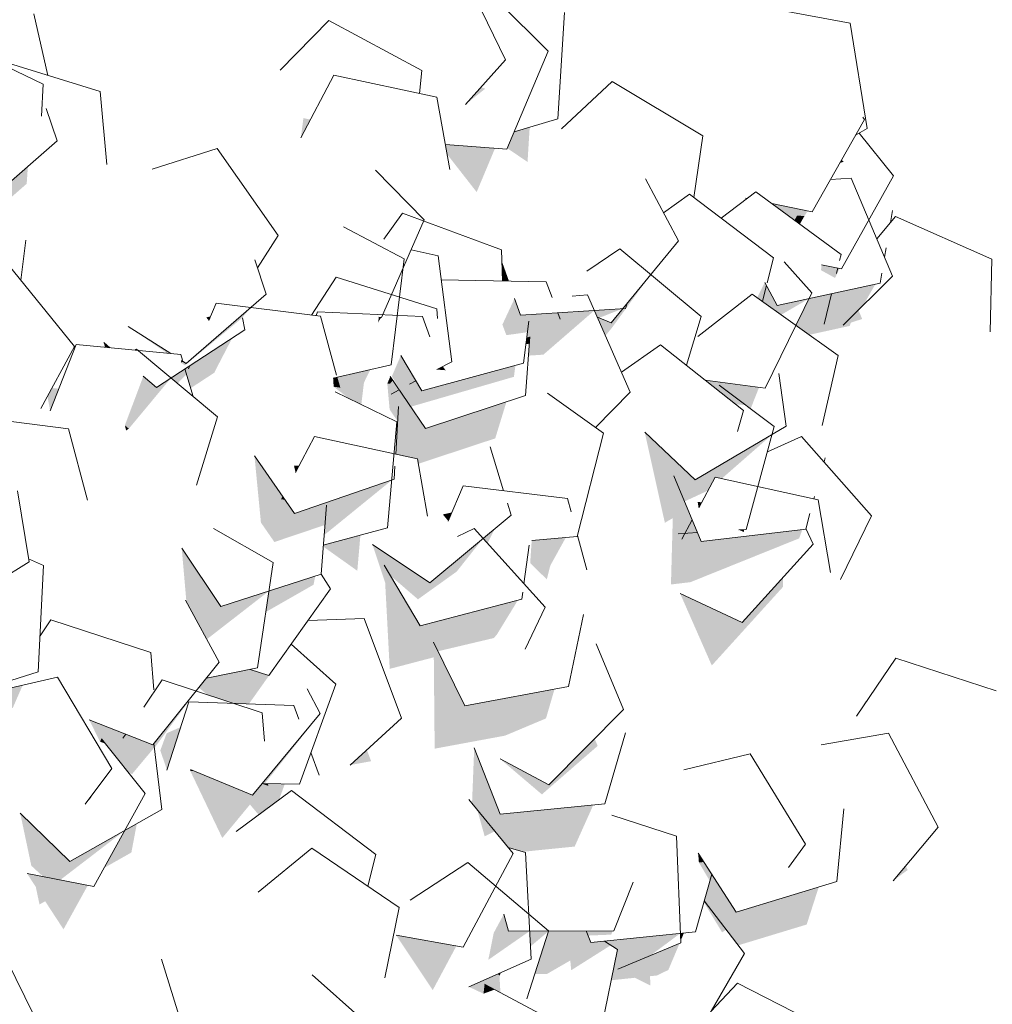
# Model space of a CAD drawing. Header units: millimetres. Extents: x 7522813 to 7573737, y -9734 to 10800.
# Tile 70 of 71: x 7548944 to 7549749, y 4934 to 5749. Entities that reach past the tile are written whole.
import ezdxf

# ---------------------------------------------------------------- set-up
doc = ezdxf.new("R2010")
doc.units = ezdxf.units.MM
doc.header["$MEASUREMENT"] = 0
doc.layers.add('Nowe_2025-10-27 Żywopłot', color=7, linetype='Continuous')
doc.layers.add('Nowe_280-A Dachy Powłoki', color=7, linetype='Continuous')
for name, color, linetype, lineweight, true_color in [('Nowe_2025-10-27 Żywopłot_Nr_pióra__81', 7, 'Continuous', 13, 0x6a6a6a), ('Nowe_2025-10-27 Żywopłot_Nr_pióra__82', 7, 'Continuous', 13, 0xaaaaaa), ('Nowe_280-A Dachy Powłoki_Nr_pióra__61', 7, 'Continuous', 13, 0x6a6a6a), ('Nowe_280-A Dachy Powłoki_Nr_pióra__81', 7, 'Continuous', 13, 0x6a6a6a)]:
    doc.layers.add(name, color=color, linetype=linetype, lineweight=lineweight, true_color=true_color)

# ---------------------------------------------------------------- blocks, each defined once
blk = doc.blocks.new('ElemPrzekroju_2', base_point=(6982742.06, 0))
at = {"layer": 'Nowe_280-A Dachy Powłoki_Nr_pióra__81', "linetype": 'Continuous', "lineweight": 0, "true_color": 0x1a1a1a}
for points in [[(7549176.76, 5650.79), (7549184.69, 5665.87), (7549178.88, 5667.1)], [(7549347.63, 5642.09), (7549364.35, 5630.9), (7549366.12, 5659.45), (7549353.31, 5655.64)], [(7549337.44, 5642.14), (7549296.35, 5645.19), (7549297.8, 5637.2), (7549322.25, 5605.92)], [(7548909.08, 5590.64), (7548860.89, 5620.91), (7548870.51, 5593.52), (7548922.55, 5588.9), (7548949.87, 5612.81), (7548950.87, 5627.21)], [(7549546.07, 5600.54), (7549544.73, 5600.82), (7549545.29, 5599.95)], [(7549584.85, 5592.6), (7549566.43, 5596.37), (7549585.25, 5582.56), (7549587.43, 5586.47)], [(7549338.85, 5559.59), (7549338.92, 5559.56), (7549338.86, 5559.74)], [(7549346.59, 5537.86), (7549343.15, 5547.6), (7549343.52, 5537.68)], [(7549343.52, 5537.68), (7549343.73, 5532.28), (7549348.59, 5532.19), (7549346.59, 5537.86)], [(7549586.49, 5495.69), (7549597.47, 5487.85), (7549630.98, 5495.22), (7549632, 5497.98), (7549641.3, 5500.94), (7549638.16, 5508.41), (7549625.58, 5495.93), (7549615.48, 5519.9), (7549609.84, 5496.56), (7549592.95, 5508.95)], [(7549424.51, 5501.44), (7549422.14, 5502.41), (7549428.81, 5487.13), (7549434.07, 5493.52)], [(7549018.8, 5477.1), (7549013.7, 5481.46), (7549014.71, 5477.49)], [(7549365.39, 5474.92), (7549365.08, 5470.64), (7549377.45, 5471.43), (7549376.01, 5474.72)], [(7549080.87, 5459.7), (7549085.6, 5443.72), (7549105.3, 5456.61), (7549105.38, 5457.14), (7549083.9, 5459.81), (7549084.98, 5462.39)], [(7549203.91, 5444.9), (7549216.77, 5435.05), (7549226.78, 5430.21), (7549228.97, 5448.31), (7549207.59, 5449.26), (7549208.92, 5444.28)], [(7549530.2, 5447.8), (7549511.3, 5450.36), (7549521.22, 5442.51), (7549522.01, 5442.97), (7549522.89, 5446.19), (7549524.9, 5444.68)], [(7548967.05, 5436.84), (7548969.35, 5424.89), (7548976.5, 5443.27), (7548970.85, 5443.81)], [(7549248.3, 5447.45), (7549250.22, 5426.07), (7549257.68, 5428.63), (7549255.26, 5389.2), (7549273.16, 5385.36), (7549273.91, 5381.14), (7549337.61, 5402.17), (7549346.91, 5432.44), (7549279.92, 5410.32), (7549258.21, 5442.33), (7549251.57, 5438.76), (7549250.47, 5447.35)], [(7549034.37, 5410.21), (7549031.1, 5412.93), (7549032.16, 5408.76)], [(7549421.21, 5411.64), (7549420.65, 5411.07), (7549421.83, 5410.21)], [(7549498.04, 5372.61), (7549461.31, 5407.25), (7549477.99, 5332.37), (7549484.55, 5336.23), (7549483.04, 5281.32), (7549499.19, 5283.26), (7549524.71, 5311.43), (7549491.94, 5318.73), (7549494.58, 5323.63), (7549489.07, 5323.27), (7549495.58, 5346.93), (7549485.51, 5371.11)], [(7549138.37, 5387.72), (7549143.71, 5332.55), (7549170.63, 5341.3), (7549163.72, 5351.24), (7549160.63, 5351.9), (7549161.77, 5354.05)], [(7549195.23, 5312.73), (7549223.47, 5292.65), (7549226.04, 5322.09), (7549195.32, 5313.86)], [(7549097.73, 5282.13), (7549078.18, 5311.25), (7549082.05, 5266.88), (7549092.58, 5247.57)], [(7549257.21, 5300.26), (7549235.99, 5314.4), (7549246.54, 5282.68), (7549250.3, 5211.52), (7549286.78, 5221.09), (7549287.49, 5145.51), (7549345.68, 5156.27), (7549383.21, 5194.05), (7549312.58, 5180.99), (7549286.66, 5233.55), (7549325.58, 5240.74), (7549311.4, 5256.46), (7549275.39, 5247), (7549245.77, 5297.26)], [(7549366.54, 5299.13), (7549380.29, 5285.51), (7549383.23, 5297.08)], [(7549490.64, 5273.82), (7549516.84, 5214.3), (7549575.71, 5279.28), (7549575.72, 5287.08), (7549541.93, 5249.78)], [(7549168.76, 5231.95), (7549168.83, 5231.89), (7549176.1, 5242.14), (7549176.09, 5242.27)], [(7549098.7, 5203.91), (7549092.29, 5195.96), (7549099.49, 5190.11), (7549116.96, 5184.39), (7549117.13, 5185.52), (7549117.92, 5184.08), (7549121.7, 5182.84), (7549129.18, 5182.59), (7549148.95, 5206.47), (7549134.7, 5211.06)], [(7549644.15, 5184.99), (7549636.71, 5172.3), (7549645.07, 5184.68)], [(7549001.62, 5169.46), (7549010.48, 5151.33), (7549011.71, 5153.56), (7549024.58, 5137.58), (7549044.96, 5149.11), (7549029.52, 5154.16), (7549031.79, 5157.54)], [(7549060.46, 5144.04), (7549065.96, 5127.82), (7549070.14, 5140.88)], [(7549217.57, 5131.98), (7549234.9, 5135.13), (7549231.37, 5144.55)], [(7549320.21, 5146.1), (7549318.42, 5100.01), (7549348.35, 5063.87), (7549360.33, 5060.21), (7549403.34, 5064.53), (7549418.81, 5099.05), (7549341.79, 5091.31)], [(7549085.24, 5127.16), (7549111.75, 5071.62), (7549134.65, 5099.29), (7549141.9, 5090.72), (7549158.62, 5103.04), (7549163.5, 5116.39), (7549149.25, 5116.72), (7549149.38, 5114.96), (7549144.63, 5116.52), (7549136.84, 5107.1), (7549088.4, 5127.05)], [(7548966.12, 5071.13), (7548944.48, 5092.29), (7548953.7, 5048.67)], [(7549031, 5077.8), (7549013.87, 5046.82), (7549036.5, 5059.61), (7549041.02, 5083.46)], [(7549505.57, 5059.17), (7549506.16, 5051.35), (7549510.32, 5051.79)], [(7548950.15, 5042.24), (7548957.41, 5031.14), (7548960.48, 5016.63), (7548965.17, 5019.28), (7548980.34, 4996.08), (7549000.49, 5032.52)], [(7549666.92, 5036.32), (7549678.95, 5045.12), (7549677.15, 5048.53)], [(7549516.89, 5041.56), (7549510.58, 5019.6), (7549538.82, 4982.88), (7549595.35, 5000.04), (7549605.31, 5030.93), (7549537.03, 5010.2)], [(7549381.62, 4994.65), (7549370.41, 4959.19), (7549380.53, 4959.2), (7549387.84, 4994.66)], [(7549491.79, 4992.88), (7549490.81, 4992.78), (7549490.87, 4991.3)], [(7549305.46, 4982.29), (7549255.59, 4991.17), (7549285.92, 4945.81)], [(7549428.14, 4986.24), (7549438.32, 4979.64), (7549438.02, 4987.27)], [(7549433.63, 4953.95), (7549453.15, 4955.98), (7549466.03, 4949.54), (7549465.72, 4957.3), (7549471.45, 4957.89), (7549485.96, 4982.85), (7549438.97, 4963.08), (7549438.42, 4977.19)], [(7549315.63, 4948.62), (7549327.89, 4942.81), (7549328.84, 4950.58), (7549341.91, 4943.66), (7549341.14, 4957.77), (7549339.51, 4959.15)]]:
    blk.add_hatch(color=250, dxfattribs=at).paths.add_polyline_path(points)
at = {"layer": 'Nowe_280-A Dachy Powłoki_Nr_pióra__61', "color": 251, "linetype": 'Continuous', "lineweight": 13, "true_color": 0x6a6a6a}
blk.add_line((7549343.52, 5537.68), (7549346.59, 5537.86), dxfattribs=at)
blk = doc.blocks.new('ElemPrzekroju_344', base_point=(6982742.06, 0))
at = {"layer": 'Nowe_2025-10-27 Żywopłot_Nr_pióra__81', "linetype": 'Continuous', "lineweight": 0, "true_color": 0x1a1a1a}
for points in [[(7549325.78, 5692.61), (7549313.04, 5678.4), (7549329.28, 5691.43)], [(7549622.87, 5630.05), (7549625.93, 5630.95), (7549624.38, 5632.7)], [(7549584.85, 5592.6), (7549587.43, 5586.47), (7549593.5, 5586.11), (7549596.24, 5590.26)], [(7549587.43, 5586.47), (7549585.25, 5582.56), (7549589.66, 5579.33), (7549593.5, 5586.11)], [(7549621.09, 5543.13), (7549607.73, 5545.78), (7549607.18, 5541.3), (7549619.97, 5538.51)], [(7549619.97, 5538.51), (7549607.18, 5541.3), (7549618.83, 5534.89), (7549622.62, 5542.83), (7549621.09, 5543.13)], [(7549292.65, 5533.04), (7549292.51, 5532.94), (7549292.59, 5532.85)], [(7549433.47, 5497.79), (7549424.51, 5501.44), (7549434.07, 5493.52), (7549466.32, 5537.7), (7549446.84, 5514.03), (7549445.4, 5509.67), (7549443.13, 5509.52)], [(7549562.05, 5528.66), (7549560.67, 5531.25), (7549554.42, 5518.59), (7549558.66, 5515.56)], [(7549558.66, 5515.56), (7549574.27, 5504.42), (7549597.25, 5517.77), (7549570.98, 5512), (7549562.05, 5528.66)], [(7549615.96, 5521.88), (7549615.48, 5519.9), (7549625.58, 5495.93), (7549642.25, 5512.47), (7549652.29, 5529.87)], [(7549353.63, 5517.93), (7549343.54, 5496.31), (7549365.41, 5499.03), (7549363.73, 5485.73), (7549366.2, 5486.11), (7549365.39, 5474.92), (7549376.01, 5474.72), (7549391.48, 5500.67), (7549389.44, 5506.07), (7549358.51, 5504.08)], [(7549592.95, 5508.95), (7549609.84, 5496.56), (7549615.96, 5521.88), (7549608.86, 5520.33), (7549597.25, 5517.77)], [(7549135.42, 5510.44), (7549124.27, 5500.79), (7549127.99, 5501.68)], [(7549376.01, 5474.72), (7549377.45, 5471.43), (7549419.69, 5508.02), (7549389.44, 5506.07), (7549391.48, 5500.67)], [(7549419.69, 5508.02), (7549422.14, 5502.41), (7549423.54, 5501.84), (7549443.13, 5509.52)], [(7549446.84, 5514.03), (7549443.13, 5509.52), (7549446.66, 5513.49)], [(7549079.18, 5465.4), (7549077.36, 5464.94), (7549080.82, 5462.57), (7549127.99, 5501.68), (7549124.27, 5500.79), (7549081.93, 5464.14), (7549079, 5466.01)], [(7549098.43, 5502.27), (7549100.64, 5499.56), (7549102.13, 5503.09)], [(7549243.2, 5502.22), (7549241.33, 5502.39), (7549240.63, 5498)], [(7549346.83, 5487.56), (7549364.27, 5490.01), (7549365.41, 5499.03), (7549343.54, 5496.31)], [(7549033.91, 5494.68), (7549066.25, 5472.55), (7549069.16, 5472.27), (7549033.92, 5494.68)], [(7549084.98, 5462.39), (7549083.9, 5459.81), (7549105.38, 5457.14), (7549120, 5485.3)], [(7549363.73, 5485.73), (7549363.01, 5480.05), (7549365.8, 5480.5), (7549366.2, 5486.11)], [(7549077.94, 5466.69), (7549077.36, 5464.94), (7549079.18, 5465.4), (7549079, 5466.01)], [(7549263.93, 5463.26), (7549259.45, 5470.73), (7549252.08, 5453.53), (7549256.18, 5454.1)], [(7549080.87, 5459.7), (7549069.32, 5452.14), (7549074.75, 5447.62), (7549082.18, 5455.28)], [(7549206.65, 5452.76), (7549207.59, 5449.26), (7549228.97, 5448.31), (7549234.32, 5459.13)], [(7549252.08, 5453.53), (7549265.25, 5431.95), (7549267.69, 5428.36), (7549353.08, 5453.11), (7549354.32, 5462.53), (7549276.9, 5441.62), (7549272.02, 5449.76), (7549266.78, 5446.94), (7549256.18, 5454.1)], [(7549256.18, 5454.1), (7549266.78, 5446.94), (7549272.02, 5449.76), (7549263.93, 5463.26)], [(7549294.21, 5461.69), (7549289.41, 5459.11), (7549296.54, 5458.55)], [(7549046.38, 5453.53), (7549031.1, 5412.93), (7549034.37, 5410.21), (7549069.32, 5452.14), (7549057.25, 5444.25)], [(7549206.65, 5452.76), (7549203.46, 5452.03), (7549203.91, 5444.9), (7549208.92, 5444.28)], [(7549250.75, 5453.34), (7549248.3, 5447.45), (7549250.47, 5447.35), (7549252.88, 5450.2)], [(7549252.88, 5450.2), (7549250.47, 5447.35), (7549251.57, 5438.76), (7549258.21, 5442.33)], [(7549522.01, 5442.97), (7549521.22, 5442.51), (7549536.15, 5430.69), (7549536.95, 5430.4)], [(7549522.89, 5446.19), (7549522.01, 5442.97), (7549536.95, 5430.4), (7549544.86, 5429.69)], [(7549524.9, 5444.68), (7549548.95, 5426.62), (7549555.91, 5444.3), (7549530.2, 5447.8)], [(7549257.68, 5428.63), (7549250.22, 5426.07), (7549255.55, 5418.24), (7549256.9, 5416.03)], [(7549566.76, 5405.32), (7549505.75, 5369.42), (7549513.76, 5359.18), (7549519.7, 5370.18), (7549525.16, 5368.97)], [(7549172.35, 5374.06), (7549175.36, 5379.75), (7549171.06, 5379.69)], [(7549195.95, 5322.09), (7549252.01, 5367.63), (7549206.85, 5352.14), (7549197.71, 5344.89)], [(7549485.51, 5371.11), (7549494.3, 5350.01), (7549513.66, 5358.99), (7549513.76, 5359.18), (7549505.75, 5369.42), (7549503.08, 5367.85), (7549498.04, 5372.61)], [(7549161.77, 5354.05), (7549160.63, 5351.9), (7549163.72, 5351.24)], [(7549190.77, 5346.63), (7549197.87, 5347), (7549197.71, 5344.89), (7549206.85, 5352.14)], [(7549143.71, 5332.55), (7549154.84, 5316.45), (7549196.6, 5330.53), (7549197.87, 5347), (7549190.77, 5346.63), (7549171.51, 5340.03), (7549170.63, 5341.3)], [(7549489.07, 5323.27), (7549505, 5324.31), (7549502.99, 5329.14), (7549494.69, 5323.83), (7549500.62, 5334.83), (7549495.58, 5346.93)], [(7549505.12, 5349.57), (7549505.97, 5344.74), (7549508.43, 5349.31)], [(7549294.27, 5339.27), (7549298.78, 5333.79), (7549301.75, 5340.86)], [(7549327.5, 5319.44), (7549331.23, 5315.31), (7549337.32, 5327.6)], [(7549494.69, 5323.83), (7549502.99, 5329.14), (7549500.62, 5334.83)], [(7549524.71, 5311.43), (7549499.19, 5283.26), (7549589.12, 5319.45), (7549591.81, 5326.85), (7549559.79, 5323)], [(7549543.61, 5326.84), (7549539.27, 5326.55), (7549543.59, 5324.68)], [(7549297.52, 5294.54), (7549305.71, 5292), (7549327.5, 5319.44)], [(7549396.07, 5320.2), (7549367.8, 5317.76), (7549366.54, 5299.13), (7549383.23, 5297.08)], [(7549491.94, 5318.73), (7549524.71, 5311.43), (7549559.79, 5323), (7549508.13, 5316.8), (7549505, 5324.31), (7549494.58, 5323.63)], [(7549245.77, 5297.26), (7549250.81, 5288.71), (7549273.67, 5269.05), (7549305.71, 5292), (7549297.52, 5294.54), (7549283.4, 5282.8), (7549257.21, 5300.26)], [(7549150.4, 5275.93), (7549147.82, 5258.58), (7549187.23, 5281.09), (7549188.7, 5288.37)], [(7549092.58, 5247.57), (7549098.91, 5235.97), (7549150.4, 5275.93), (7549110.57, 5262.98), (7549097.73, 5282.13)], [(7549356.32, 5268.24), (7549311.4, 5256.46), (7549325.58, 5240.74), (7549336.28, 5236.98), (7549338.7, 5239.46)], [(7549286.66, 5233.55), (7549290.33, 5226.11), (7549336.28, 5236.98), (7549325.58, 5240.74)], [(7549168.76, 5231.95), (7549154.79, 5212.27), (7549154.86, 5212.23), (7549168.82, 5231.9)], [(7549129.18, 5182.59), (7549133.7, 5182.43), (7549154.86, 5212.23), (7549154.79, 5212.27), (7549150.35, 5206.02), (7549148.95, 5206.47)], [(7549134.7, 5211.06), (7549135.1, 5210.93), (7549135.08, 5211.14)], [(7548920.57, 5192.13), (7548930.03, 5176.25), (7548938.34, 5179.19), (7548946.57, 5198.09)], [(7549055.04, 5149.71), (7549055.49, 5145.95), (7549090.06, 5193.19)], [(7549345.68, 5156.27), (7549379.62, 5170.53), (7549386.67, 5194.69), (7549383.21, 5194.05)], [(7549046.78, 5179.78), (7549050.44, 5185.22), (7549049.78, 5185.09)], [(7549144.88, 5116.82), (7549147.01, 5116.78), (7549190.44, 5171.39), (7549190.32, 5171.73)], [(7549029.52, 5154.16), (7549044.96, 5149.11), (7549051.42, 5149.77), (7549031.79, 5157.54)], [(7549065.69, 5158.26), (7549060.46, 5144.04), (7549070.14, 5140.88), (7549077.34, 5163.38)], [(7549011.71, 5153.56), (7549010.48, 5151.33), (7549014.7, 5149.85)], [(7549024.58, 5137.59), (7549033.63, 5126.35), (7549037.1, 5124.48), (7549055.43, 5146.44), (7549055.04, 5149.71), (7549054.2, 5148.67), (7549051.42, 5149.77), (7549044.96, 5149.11)], [(7549341.63, 5137.06), (7549376.24, 5107.68), (7549422.38, 5147.77), (7549419.85, 5153.9), (7549381.92, 5115.72)], [(7549085.53, 5128.23), (7549085.24, 5127.16), (7549088.4, 5127.05)], [(7549144.88, 5116.82), (7549144.63, 5116.52), (7549149.38, 5114.96), (7549149.25, 5116.72)], [(7548998.27, 5099.68), (7549003.47, 5105.16), (7549002.66, 5105.52)], [(7549328.86, 5073.03), (7549337.29, 5077.23), (7549322.8, 5094.72)], [(7548953.7, 5048.67), (7548963.45, 5039.67), (7548977.65, 5036.93), (7549031, 5077.8), (7548985.57, 5052.11), (7548966.12, 5071.13)], [(7549506.16, 5051.35), (7549515.28, 5035.97), (7549516.89, 5041.56), (7549510.32, 5051.79)], [(7549580.39, 5047.28), (7549583.13, 5050.47), (7549582.84, 5050.62)], [(7549510.25, 5018.47), (7549525.34, 4993.66), (7549528.89, 4995.79), (7549510.58, 5019.6)], [(7549344.72, 5008.63), (7549336.32, 4993.01), (7549347.45, 4999.03)], [(7549336.32, 4993.01), (7549331.87, 4970.81), (7549366.15, 4994.63), (7549348.7, 4994.61), (7549347.45, 4999.03)], [(7549366.15, 4994.63), (7549366.85, 4981.98), (7549381.48, 4994.2), (7549381.62, 4994.65)], [(7549380.53, 4959.2), (7549399.72, 4970.28), (7549400.49, 4962.22), (7549433.26, 4982.92), (7549428.14, 4986.24), (7549416.63, 4985.04), (7549412.78, 4994.69), (7549387.84, 4994.66)], [(7549412.78, 4994.69), (7549414.29, 4990.9), (7549433.62, 4991.68), (7549434.84, 4994.72)], [(7549438.02, 4987.27), (7549438.32, 4979.64), (7549438.85, 4979.3), (7549438.42, 4977.19), (7549438.97, 4963.08), (7549466.3, 4974.58), (7549490.81, 4992.78)], [(7549490.87, 4991.3), (7549491.06, 4986.58), (7549493.8, 4993.09), (7549491.79, 4992.88)], [(7549485.96, 4982.85), (7549471.45, 4957.89), (7549480.89, 4962.47), (7549490.24, 4984.66)], [(7549342.4, 4960.42), (7549339.51, 4959.15), (7549341.14, 4957.77)], [(7549328.84, 4950.58), (7549327.89, 4942.81), (7549337.05, 4946.23)]]:
    blk.add_hatch(color=250, dxfattribs=at).paths.add_polyline_path(points)
at = {"layer": 'Nowe_2025-10-27 Żywopłot_Nr_pióra__82', "color": 253, "linetype": 'Continuous', "lineweight": 13, "true_color": 0xaaaaaa}
for p, q in [((7549346.22, 5715.39), (7549307.64, 5794.46)), ((7549381.39, 5722.58), (7549340.51, 5763.01)), ((7548967.26, 5702.44), (7548955.86, 5753.25)), ((7549389.44, 5666.39), (7549394.9, 5754.41)), ((7549631.47, 5745.6), (7549576.11, 5755.89)), ((7549199.84, 5747.87), (7549159.63, 5706.72)), ((7549276.77, 5706.58), (7549199.84, 5747.87)), ((7549645.44, 5658.54), (7549631.47, 5745.6)), ((7548963.42, 5695.19), (7548884.74, 5732.94)), ((7549347.34, 5641.41), (7549381.39, 5722.58)), ((7549010.66, 5689.02), (7548927.4, 5714.77)), ((7549313.04, 5678.4), (7549346.22, 5715.39)), ((7549203.97, 5702.58), (7549176.76, 5650.79)), ((7549289.2, 5684.57), (7549203.97, 5702.58)), ((7549274.91, 5687.59), (7549276.77, 5706.58)), ((7548962.02, 5668.82), (7548963.42, 5695.19)), ((7549434.46, 5697.33), (7549392.4, 5658.28)), ((7549509.4, 5652.43), (7549434.46, 5697.33)), ((7549016.15, 5628.73), (7549010.66, 5689.02)), ((7549300.07, 5624.73), (7549289.2, 5684.57)), ((7548974.96, 5648.3), (7548966.04, 5674.95)), ((7549353.31, 5655.64), (7549389.44, 5666.39)), ((7549599.91, 5589.51), (7549643.25, 5666.01)), ((7549643.25, 5666.01), (7549641.84, 5667.8)), ((7549635.86, 5652.97), (7549645.44, 5658.54)), ((7549667.12, 5619.26), (7549638.86, 5654.71)), ((7548909.08, 5590.64), (7548974.96, 5648.3)), ((7549296.35, 5645.19), (7549347.34, 5641.41)), ((7549502, 5601.46), (7549509.4, 5652.43)), ((7549107.41, 5641.89), (7549053.62, 5624.81)), ((7549157.97, 5570.09), (7549107.41, 5641.89)), ((7548960.23, 5635.22), (7548960.24, 5635.41)), ((7549278.81, 5582.84), (7549238.53, 5623.93)), ((7549489.22, 5565.52), (7549461.9, 5616.93)), ((7549632.21, 5617.55), (7549615.05, 5616.24)), ((7549624.22, 5542.51), (7549667.12, 5619.26)), ((7549666.39, 5536.43), (7549632.21, 5617.55)), ((7549498.27, 5604.29), (7549476.95, 5588.62)), ((7549567.94, 5551.4), (7549498.27, 5604.29)), ((7549553.27, 5606.03), (7549524.68, 5584.24)), ((7549623.78, 5554.29), (7549553.27, 5606.03)), ((7549544.73, 5600.82), (7549546.07, 5600.54)), ((7549566.43, 5596.37), (7549599.91, 5589.51)), ((7549260.97, 5588.39), (7549245.33, 5567.03)), ((7549342.75, 5558.15), (7549260.97, 5588.39)), ((7549664.75, 5580.77), (7549666.46, 5590.59)), ((7549243.59, 5502.18), (7549278.81, 5582.84)), ((7549668.84, 5585.66), (7549653.42, 5567.2)), ((7549748.61, 5550.33), (7549668.84, 5585.66)), ((7549262.13, 5550.64), (7549211.95, 5577.12)), ((7548945.05, 5533.18), (7548949.15, 5566.1)), ((7549140.95, 5543.27), (7549157.97, 5570.09)), ((7549433.47, 5497.79), (7549489.22, 5565.52)), ((7549290.34, 5553.11), (7549267.99, 5558.06)), ((7549338.86, 5559.74), (7549338.92, 5559.56)), ((7549343.73, 5532.28), (7549342.75, 5558.15)), ((7549440.74, 5558.91), (7549413.3, 5540.58)), ((7549508.12, 5503.06), (7549440.74, 5558.91)), ((7549659.78, 5552.11), (7549661.1, 5559.68)), ((7549148.13, 5521.44), (7549138.76, 5549.94)), ((7549251.56, 5463.1), (7549262.13, 5550.64)), ((7549301.56, 5465.64), (7549290.34, 5553.11)), ((7549343.15, 5547.6), (7549348.59, 5532.19)), ((7549562.61, 5530.81), (7549567.94, 5551.4)), ((7549599.64, 5522.68), (7549576.63, 5548.3)), ((7549622.56, 5549.21), (7549623.78, 5554.29)), ((7549747.21, 5490.2), (7549748.61, 5550.33)), ((7548989.51, 5478.11), (7548934.39, 5546.39)), ((7549607.73, 5545.78), (7549624.22, 5542.51)), ((7549619.97, 5538.51), (7549621.09, 5543.13)), ((7549656.07, 5530.7), (7549657.48, 5538.86)), ((7549206.09, 5535.52), (7549185.47, 5504.22)), ((7549289.2, 5509.26), (7549206.09, 5535.52)), ((7549379.75, 5531.62), (7549292.7, 5533.22)), ((7549384.67, 5518.64), (7549379.75, 5531.62)), ((7549560.67, 5531.25), (7549570.98, 5512)), ((7549570.98, 5512), (7549656.07, 5530.7)), ((7549625.58, 5495.93), (7549666.39, 5536.43)), ((7549558.66, 5515.56), (7549562.05, 5528.66)), ((7549561.1, 5443.6), (7549599.64, 5522.68)), ((7549081.93, 5464.14), (7549148.13, 5521.44)), ((7549353.63, 5517.93), (7549358.51, 5504.08)), ((7549414.04, 5520.94), (7549401.3, 5519.78)), ((7549449.28, 5440.29), (7549414.04, 5520.94)), ((7549550.23, 5521.58), (7549505.23, 5486.33)), ((7549621.39, 5470.78), (7549550.23, 5521.58)), ((7549609.84, 5496.56), (7549615.96, 5521.88)), ((7549106.72, 5514), (7549100.64, 5499.56)), ((7549193.14, 5503.27), (7549106.72, 5514)), ((7549190.51, 5506.94), (7549189.45, 5503.73)), ((7549277.49, 5503.07), (7549190.51, 5506.94)), ((7549289.89, 5501.25), (7549289.2, 5509.26)), ((7549358.51, 5504.08), (7549445.4, 5509.67)), ((7549391.48, 5500.67), (7549389.44, 5506.07)), ((7549445.4, 5509.67), (7549446.84, 5514.03)), ((7549130.39, 5492.09), (7549128.58, 5501.82)), ((7549206.23, 5454.34), (7549193.14, 5503.27)), ((7549241.33, 5502.39), (7549243.59, 5502.18)), ((7549283.39, 5486.27), (7549277.49, 5503.07)), ((7549361.02, 5464.34), (7549365.41, 5499.03)), ((7549422.14, 5502.41), (7549433.47, 5497.79)), ((7549495.79, 5462.65), (7549508.12, 5503.06)), ((7549033.93, 5494.68), (7549069.16, 5472.27)), ((7549057.25, 5444.25), (7549130.39, 5492.09)), ((7549362.7, 5437.66), (7549366.2, 5486.11)), ((7548961.57, 5426.77), (7548989.51, 5478.11)), ((7548990.7, 5479.8), (7548969.35, 5424.89)), ((7549077.38, 5471.48), (7548990.7, 5479.8)), ((7549013.7, 5481.46), (7549018.8, 5477.1)), ((7549040.62, 5476.07), (7549039.23, 5475.14)), ((7549107.85, 5420.02), (7549040.62, 5476.07)), ((7549474.4, 5479.59), (7549442.05, 5456.85)), ((7549542.99, 5425.27), (7549474.4, 5479.59)), ((7549078.72, 5466.94), (7549077.38, 5471.48)), ((7549077.94, 5466.69), (7549081.93, 5464.14)), ((7549079.18, 5465.4), (7549079, 5466.01)), ((7549259.45, 5470.73), (7549276.9, 5441.62)), ((7549289.41, 5459.11), (7549301.56, 5465.64)), ((7549608.19, 5412.82), (7549621.39, 5470.78)), ((7549087.63, 5436.87), (7549080.87, 5459.7)), ((7549084.98, 5462.39), (7549083.9, 5459.81)), ((7549203.46, 5452.03), (7549251.56, 5463.1)), ((7549276.9, 5441.62), (7549361.02, 5464.34)), ((7549046.38, 5453.53), (7549057.25, 5444.25)), ((7549208.92, 5444.28), (7549206.65, 5452.76)), ((7549250.75, 5453.34), (7549279.92, 5410.32)), ((7549266.78, 5446.94), (7549272.02, 5449.76)), ((7549511.3, 5450.36), (7549561.1, 5443.6)), ((7549578.36, 5412.15), (7549572.35, 5455.95)), ((7549251.57, 5438.76), (7549258.21, 5442.33)), ((7549568.57, 5411.9), (7549522.89, 5446.19)), ((7549256.23, 5415.99), (7549205.2, 5440.64)), ((7549279.92, 5410.32), (7549362.7, 5437.66)), ((7549427.13, 5406.4), (7549380.82, 5439.72)), ((7549420.65, 5411.06), (7549449.28, 5440.29)), ((7549255.26, 5389.2), (7549257.68, 5428.63)), ((7549538.12, 5407.92), (7549542.99, 5425.27)), ((7548984.45, 5410.19), (7548898.04, 5421)), ((7549090.42, 5363.48), (7549107.85, 5420.02)), ((7549000.18, 5351.19), (7548984.45, 5410.19)), ((7549248.56, 5328.13), (7549256.23, 5415.99)), ((7549503.08, 5367.85), (7549578.36, 5412.15)), ((7549545.19, 5326.94), (7549568.57, 5411.9)), ((7549187.98, 5403.61), (7549172.35, 5374.06)), ((7549273.16, 5385.36), (7549187.98, 5403.61)), ((7549405.38, 5321), (7549427.13, 5406.4)), ((7549461.31, 5407.26), (7549503.08, 5367.85)), ((7549591.12, 5403.87), (7549562.86, 5391.17)), ((7549649.04, 5338.02), (7549591.12, 5403.87)), ((7549344.55, 5358.86), (7549333.39, 5395.31)), ((7549138.37, 5387.72), (7549171.51, 5340.03)), ((7549281.67, 5337.78), (7549273.16, 5385.36)), ((7549609.69, 5382.76), (7549610.6, 5386.12)), ((7549253.98, 5368.31), (7549254.64, 5379.06)), ((7549171.51, 5340.03), (7549253.98, 5368.31)), ((7549485.51, 5371.11), (7549508.13, 5316.8)), ((7549519.7, 5370.18), (7549505.97, 5344.74)), ((7549604.73, 5351.24), (7549519.7, 5370.18)), ((7549311.04, 5362.98), (7549298.78, 5333.79)), ((7549397.47, 5352.35), (7549311.04, 5362.98)), ((7548951.81, 5300.01), (7548942.16, 5358.66)), ((7549161.77, 5354.05), (7549160.63, 5351.9)), ((7549400.41, 5341.41), (7549397.47, 5352.35)), ((7549601.33, 5352), (7549601.91, 5354.14)), ((7549614.95, 5291.32), (7549604.73, 5351.24)), ((7549193.47, 5289.93), (7549197.87, 5347)), ((7549350.72, 5338.73), (7549347.71, 5348.56)), ((7549283.4, 5282.8), (7549350.72, 5338.73)), ((7549594.59, 5327.18), (7549598.09, 5340.09)), ((7549623.28, 5285.38), (7549649.04, 5338.02)), ((7549153.91, 5299.51), (7549104.48, 5327.5)), ((7549195.32, 5313.86), (7549248.56, 5328.13)), ((7549320.18, 5327.55), (7549306.25, 5321.05)), ((7549378.93, 5262.45), (7549320.18, 5327.55)), ((7549500.62, 5334.83), (7549491.94, 5318.73)), ((7549508.13, 5316.8), (7549594.59, 5327.18)), ((7549539.27, 5326.55), (7549545.19, 5326.94)), ((7549600.8, 5314.76), (7549594.72, 5327.67)), ((7549367.8, 5317.76), (7549405.38, 5321)), ((7549413.31, 5293.38), (7549405.63, 5321.98)), ((7549489.07, 5323.27), (7549505, 5324.31)), ((7549078.18, 5311.25), (7549110.57, 5262.98)), ((7549235.99, 5314.4), (7549283.4, 5282.8)), ((7549361.38, 5281.9), (7549365.65, 5313.85)), ((7549541.93, 5249.78), (7549600.8, 5314.76)), ((7548963.89, 5297.03), (7548951.41, 5302.48)), ((7548877.72, 5253.69), (7548951.81, 5300.01)), ((7548959.38, 5208.95), (7548963.89, 5297.03)), ((7549140.93, 5212.3), (7549153.91, 5299.51)), ((7549245.77, 5297.26), (7549275.39, 5247)), ((7549110.57, 5262.98), (7549193.47, 5289.93)), ((7549201.19, 5277.62), (7549193.45, 5289.92)), ((7549150.35, 5206.02), (7549201.19, 5277.62)), ((7549359.68, 5269.12), (7549360.46, 5275.01)), ((7549490.64, 5273.82), (7549541.93, 5249.78)), ((7549109.25, 5217.01), (7549081.27, 5268.32)), ((7549275.39, 5247), (7549359.68, 5269.12)), ((7549362.5, 5227.76), (7549378.93, 5262.45)), ((7549398.23, 5196.83), (7549410.57, 5256.46)), ((7548969.87, 5252.19), (7548960.91, 5238.89)), ((7549052.73, 5225.12), (7548969.87, 5252.19)), ((7549229.13, 5253.09), (7549182.73, 5251.61)), ((7549259.99, 5170.61), (7549229.13, 5253.09)), ((7549205.73, 5198.83), (7549168.76, 5231.95)), ((7549286.66, 5233.55), (7549312.58, 5180.99)), ((7549443.68, 5177.9), (7549421.12, 5232.22)), ((7549055.07, 5194.06), (7549052.73, 5225.12)), ((7549054.2, 5148.67), (7549109.25, 5217.01)), ((7549669.24, 5220.47), (7549636.71, 5172.3)), ((7549752.06, 5193.28), (7549669.24, 5220.47)), ((7548911.36, 5194.05), (7548959.38, 5208.95)), ((7548975.49, 5204.71), (7548920.57, 5192.13)), ((7549020.45, 5129.18), (7548975.49, 5204.71)), ((7549098.7, 5203.91), (7549140.93, 5212.3)), ((7549134.7, 5211.06), (7549150.35, 5206.02)), ((7549062, 5202.37), (7549046.78, 5179.78)), ((7549144.85, 5175.27), (7549062, 5202.37)), ((7549175.53, 5116.11), (7549205.73, 5198.83)), ((7549312.58, 5180.99), (7549398.23, 5196.83)), ((7549192.78, 5174.69), (7549181.99, 5195.13)), ((7549083.98, 5184.14), (7549065.96, 5127.82)), ((7549171, 5181.15), (7549083.98, 5184.14)), ((7549175.07, 5169.88), (7549171, 5181.15)), ((7549136.84, 5107.1), (7549192.78, 5174.69)), ((7549146.61, 5151.84), (7549144.85, 5175.27)), ((7549381.92, 5115.72), (7549443.68, 5177.9)), ((7549001.62, 5169.46), (7549054.2, 5148.67)), ((7549217.57, 5131.98), (7549259.99, 5170.61)), ((7549031.79, 5157.54), (7549029.52, 5154.16)), ((7549428.43, 5100.01), (7549445.55, 5158.7)), ((7549662.95, 5158.36), (7549607.47, 5148.82)), ((7549704.04, 5080.6), (7549662.95, 5158.36)), ((7549047.99, 5108.51), (7549011.71, 5153.56)), ((7549061.59, 5095.1), (7549055.04, 5149.71)), ((7549191.85, 5123.5), (7549185.07, 5142.24)), ((7549320.21, 5146.1), (7549341.79, 5091.31)), ((7549548.51, 5141.36), (7549493.75, 5128.05)), ((7549594.4, 5066.4), (7549548.51, 5141.36)), ((7549341.63, 5137.06), (7549381.92, 5115.72)), ((7548998.27, 5099.68), (7549020.45, 5129.18)), ((7549085.53, 5128.23), (7549136.84, 5107.1)), ((7549144.88, 5116.82), (7549175.53, 5116.11)), ((7549149.38, 5114.96), (7549149.25, 5116.72)), ((7549005.43, 5031.56), (7549047.99, 5108.51)), ((7549169.11, 5110.78), (7549123.16, 5076.91)), ((7549238.84, 5057.96), (7549169.11, 5110.78)), ((7549352.54, 5058.82), (7549315.67, 5103.33)), ((7549341.79, 5091.31), (7549428.43, 5100.01)), ((7548944.48, 5092.29), (7548985.57, 5052.11)), ((7548985.57, 5052.11), (7549061.59, 5095.1)), ((7549487.66, 5073.16), (7549433.97, 5090.58)), ((7549620.44, 5035.52), (7549626.23, 5095.79)), ((7549666.92, 5036.32), (7549704.04, 5080.6)), ((7549491.12, 4985.03), (7549487.66, 5073.16)), ((7549580.39, 5047.28), (7549594.4, 5066.4)), ((7549185.71, 5063.3), (7549141.52, 5026.93)), ((7549258.01, 5014.16), (7549185.71, 5063.3)), ((7549232.09, 5031.77), (7549238.84, 5057.96)), ((7549311.01, 4981.3), (7549352.54, 5058.82)), ((7549362.58, 5059.52), (7549348.35, 5063.87)), ((7549367.42, 4971.46), (7549362.58, 5059.52)), ((7549505.57, 5059.17), (7549537.03, 5010.2)), ((7549314.88, 5051.46), (7549267.2, 5020.32)), ((7549381.71, 4994.92), (7549314.88, 5051.46)), ((7548950.15, 5042.24), (7549005.43, 5031.56)), ((7549435.77, 4994.72), (7549451.77, 5034.95)), ((7549503.23, 4994.08), (7549516.89, 5041.56)), ((7549537.03, 5010.2), (7549620.44, 5035.52)), ((7549544.03, 4976.1), (7549510.58, 5019.6)), ((7549246.12, 4955.84), (7549258.01, 5014.16)), ((7549344.72, 5008.63), (7549348.7, 4994.61)), ((7549348.7, 4994.61), (7549435.77, 4994.72)), ((7549363.88, 4938.53), (7549381.62, 4994.65)), ((7549412.78, 4994.69), (7549416.63, 4985.04)), ((7549416.63, 4985.04), (7549503.23, 4994.08)), ((7549255.59, 4991.17), (7549311.01, 4981.3)), ((7549438.85, 4979.3), (7549428.14, 4986.24)), ((7549438.97, 4963.08), (7549491.12, 4985.03)), ((7549421.05, 4892.96), (7549438.85, 4979.3)), ((7548955.88, 4925.02), (7548933.32, 4970.45)), ((7549078.3, 4917.12), (7549061.34, 4971.39)), ((7549315.63, 4948.62), (7549367.42, 4971.46)), ((7549499.85, 4900.1), (7549544.03, 4976.1)), ((7549228.89, 4920.25), (7549186.13, 4958.45)), ((7549379, 4924.04), (7549328.84, 4950.58)), ((7549538.19, 4951.64), (7549516.17, 4928.18)), ((7549615.9, 4911.86), (7549538.19, 4951.64))]:
    blk.add_line(p, q, dxfattribs=at)

msp = doc.modelspace()

# ---------------------------------------------------------------- block references
at = {"layer": 'Nowe_2025-10-27 Żywopłot', "lineweight": 0}
msp.add_blockref('ElemPrzekroju_344', (6982742.06, 0), dxfattribs=at)
at = {"layer": 'Nowe_280-A Dachy Powłoki', "lineweight": 0}
msp.add_blockref('ElemPrzekroju_2', (6982742.06, 0), dxfattribs=at)

doc.saveas('drawing.dxf')
